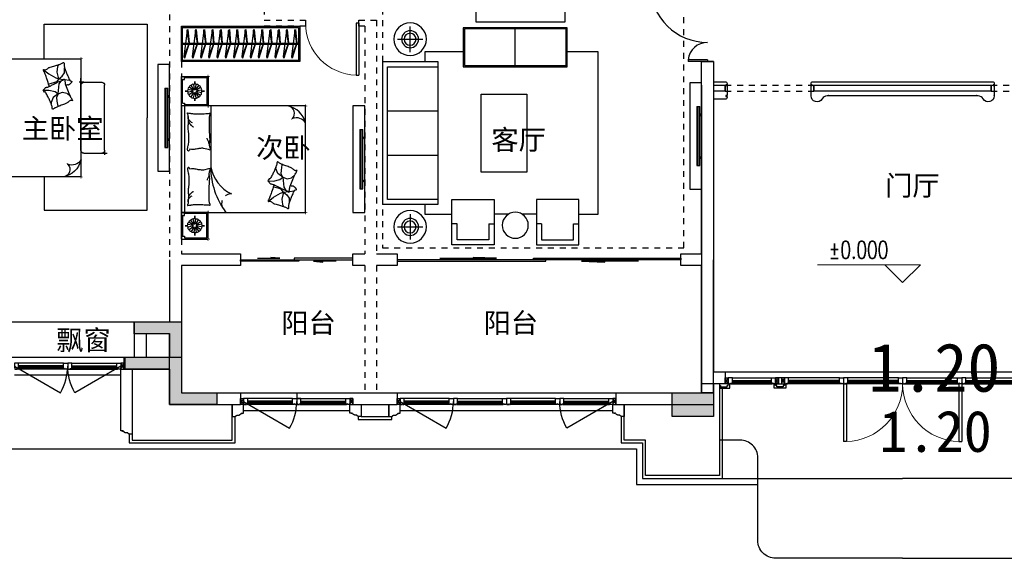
# Model space of a CAD drawing. Header units: millimetres. Extents: x 296296 to 297283, y 219875 to 220035.
# Tile 199 of 256: x 297094 to 297111, y 220002 to 220011. Entities that reach past the tile are written whole.
import ezdxf

# ---------------------------------------------------------------- set-up
doc = ezdxf.new("R2010")
doc.units = ezdxf.units.MM
for name, pattern in [('185洋房-中间套-1F南入（报建版）-旧规$0$DASH', [0.35, 0.25, -0.1]), ('185洋房-中间套-1F南入（报建版）-旧规$0$洋房户型$0$_DASH', [0.6, 0.4, -0.2]), ('185洋房-中间套-1F南入（报建版）-旧规$0$洋房户型$0$CONTINOUS', [0]), ('185洋房-中间套-1F南入（报建版）-旧规$0$洋房户型$0$XU-140-SF-N1$0$DASH', [0.35, 0.25, -0.1]), ('CONTINOUS', [0]), ('DASH', [0.35, 0.25, -0.1]), ('洋房核心筒（1F南入）$0$洋房核心筒（1F南入）$0$DASH', [0.35, 0.25, -0.1])]:
    doc.linetypes.add(name, pattern=pattern)
doc.layers.add('$面积结果', color=7, linetype='Continuous')
doc.layers.add('面积线', color=6, linetype='Continuous')
for name, color, linetype, lineweight in [('A-注-房间名称.....ANNO-ROOM', 251, 'Continuous', 0), ('A-注-标高.........ANNO-HIGH', 251, 'Continuous', 0), ('面校面积', 1, 'CONTINOUS', 0)]:
    doc.layers.add(name, color=color, linetype=linetype, lineweight=lineweight)
doc.styles.add('_TCH_DIM', font='SIMPLEX', dxfattribs={"bigfont": 'GBCBIG'})
doc.styles.add('dw', font='simhei.ttf')
doc.styles.get("Standard").update_dxf_attribs({"font": 'arial.ttf'})

# ---------------------------------------------------------------- blocks, each defined once
blk = doc.blocks.new('*U952')
at = {"color": 253}
for points in [[(7870, 815), (7870, 900), (7800, 900), (7800, 820), (7805, 820), (7805, 800), (7840, 800), (7840, 810), (7850, 810), (7850, 800), (7860, 800)], [(8730, 815), (8730, 900), (8800, 900), (8800, 820), (8795, 820), (8795, 800), (8760, 800), (8760, 810), (8750, 810), (8750, 800), (8740, 800)]]:
    blk.add_lwpolyline(points, close=True, dxfattribs=at)
for points in [[(7870, 900), (8730, 900)], [(7870, 855), (8730, 855)], [(7870, 845), (8730, 845)], [(7870, 835), (8730, 835)], [(7860, 800), (8740, 800)], [(7870, 815), (8730, 815)]]:
    blk.add_lwpolyline(points, dxfattribs=at)
blk = doc.blocks.new('洋房核心筒（1F南入）$0$seyesryhertyheryetrye')
at = {"color": 253}
blk.add_lwpolyline([(22073, 23950), (22023, 23950), (22023, 23850), (22073, 23850)], close=True, dxfattribs=at)
for points in [[(22023, 23850), (22073, 23950)], [(22023, 23950), (22073, 23850)]]:
    blk.add_lwpolyline(points, dxfattribs=at)
blk = doc.blocks.new('*U953')
at = {"color": 253}
for points in [[(8070, 815), (8070, 900), (8000, 900), (8000, 820), (8005, 820), (8005, 800), (8040, 800), (8040, 810), (8050, 810), (8050, 800), (8060, 800)], [(8730, 815), (8730, 900), (8800, 900), (8800, 820), (8795, 820), (8795, 800), (8760, 800), (8760, 810), (8750, 810), (8750, 800), (8740, 800)]]:
    blk.add_lwpolyline(points, close=True, dxfattribs=at)
for points in [[(8070, 900), (8730, 900)], [(8070, 855), (8730, 855)], [(8070, 845), (8730, 845)], [(8070, 835), (8730, 835)], [(8060, 800), (8740, 800)], [(8070, 815), (8730, 815)]]:
    blk.add_lwpolyline(points, dxfattribs=at)
blk = doc.blocks.new('洋房核心筒（1F南入）$0$$DorLib2D$00000002')
at = {"color": 253}
for p, q in [((-0.5, 0), (-0.5, 0.4875)), ((-0.475, 0.4875), (-0.5, 0.4875)), ((-0.475, 0), (-0.475, 0.4875)), ((0.475, 0), (0.475, 0.4875)), ((0.475, 0.4875), (0.5, 0.4875)), ((0.5, 0), (0.5, 0.4875)), ((-0.5, 0), (-0.475, 0)), ((0.5, 0), (0.475, 0))]:
    blk.add_line(p, q, dxfattribs=at)
at = {"color": 253, "lineweight": 13}
for centre, start, end in [((-0.4875, 0), 0, 88.53072), ((0.4875, 0), 91.46928, 180)]:
    blk.add_arc(centre, 0.4875, start, end, dxfattribs=at)
blk = doc.blocks.new('洋房核心筒（1F南入）')
at = {"color": 253, "linetype": 'DASH'}
for p, q in [((19300, 5700), (19500, 5700)), ((14600, 5200), (14600, 5300)), ((17600, 5300), (17600, 5200)), ((19100, 5200), (19100, 5300))]:
    blk.add_line(p, q, dxfattribs=at)
at = {"color": 253}
for p, q in [((19500, 5700), (19300, 5700)), ((19300, 5700), (19300, 5300)), ((19500, 5300), (19500, 5700)), ((17600, 5300), (14600, 5300)), ((14600, 5300), (14600, 5200)), ((14600, 5200), (17600, 5200)), ((17600, 5200), (17600, 5300)), ((19300, 5300), (19100, 5300)), ((19100, 5300), (19100, 5200)), ((19100, 5200), (19300, 5200)), ((19300, 5200), (19300, 450)), ((19500, 5300), (19500, 250)), ((19100, 450), (19300, 450)), ((19100, 450), (19100, 250)), ((19100, 250), (19500, 250))]:
    blk.add_line(p, q, dxfattribs=at)
at = {"color": 253, "linetype": '洋房核心筒（1F南入）$0$洋房核心筒（1F南入）$0$DASH'}
for p, q in [((14600, 5300, 800), (13100, 5300, 800)), ((14600, 5200, 800), (13100, 5200, 800)), ((19100, 5300, 800), (17600, 5300, 800)), ((19100, 5200, 800), (17600, 5200, 800))]:
    blk.add_line(p, q, dxfattribs=at)
at = {"color": 253}
for points in [[(17620, 5360), (14580, 5360, 0.414214), (14550, 5330), (14550, 5310), (14570, 5310), (14570, 5298), (14550, 5298), (14550, 5125), (14555, 5125), (14555, 5120), (14550, 5120), (14550, 5120), (14550, 5120, 0.767331), (14737, 5070, -0.267993), (14823, 5120), (14845, 5120), (14845, 5130), (14850, 5130), (14850, 5120), (17350, 5120), (17350, 5130), (17355, 5130), (17355, 5120), (17377, 5120, -0.267993), (17463, 5070, 0.767331), (17650, 5120), (17650, 5120), (17650, 5120), (17645, 5120), (17645, 5125), (17650, 5125), (17650, 5298), (17630, 5298), (17630, 5310), (17650, 5310), (17650, 5330, 0.414214), (17620, 5360)], [(19300, 5360), (19100, 5360, 0.414214), (19070, 5330), (19070, 5310), (19090, 5310), (19090, 5298), (19070, 5298), (19070, 5125), (19090, 5125), (19090, 5113), (19070, 5113), (19070, 5093, 0.414214), (19100, 5063), (19300, 5063)]]:
    blk.add_lwpolyline(points, format="xyb", dxfattribs=at)
for points in [[(13100, 450), (19100, 450)], [(18075, 250), (18075, 175), (18275, 175), (18275, 250)], [(19200, 250), (19200, 175), (19025, 175), (19025, 250)]]:
    blk.add_lwpolyline(points, dxfattribs=at)
for points in [[(18250, 250), (18100, 250), (18100, 350), (18250, 350)], [(18250, 220), (18250, 250), (18100, 250), (18100, 220), (18120, 220), (18120, 200), (18230, 200), (18230, 220)], [(19050, 220), (19050, 250), (19200, 250), (19200, 220), (19180, 220), (19180, 200), (19070, 200), (19070, 220)]]:
    blk.add_lwpolyline(points, close=True, dxfattribs=at)
at = {"color": 253, "xscale": -1}
for name, p in [('*U952', (22900, -550)), ('*U952', (23900, -550)), ('洋房核心筒（1F南入）$0$seyesryhertyheryetrye', (40173, -23600)), ('*U953', (27050, -550))]:
    blk.add_blockref(name, p, dxfattribs=at)
at = {"color": 253}
for name, p in [('*U952', (8300, -550)), ('*U952', (9300, -550)), ('洋房核心筒（1F南入）$0$seyesryhertyheryetrye', (-3823, -23600)), ('洋房核心筒（1F南入）$0$seyesryhertyheryetrye', (-2973, -23600))]:
    blk.add_blockref(name, p, dxfattribs=at)
at = {"color": 253, "xscale": -2000, "yscale": -2000, "zscale": 100}
blk.add_blockref('洋房核心筒（1F南入）$0$$DorLib2D$00000002', (16100, 250), dxfattribs=at)
blk = doc.blocks.new('qAEWTW4ygrewyhreyteutu')
blk.add_hatch(color=253).paths.add_polyline_path([(986675, 179658), (986675, 179458), (985875, 179458), (985875, 180658), (985275, 180658), (985275, 180858), (986075, 180858), (986075, 179658)])
blk.add_hatch(color=253).paths.add_polyline_path([(995075, 179658), (995075, 179258), (994375, 179258), (994375, 179658)], flags=0)
at = {"color": 253}
for points in [[(986675, 179658), (986675, 179458), (985875, 179458), (985875, 180658), (985275, 180658), (985275, 180858), (986075, 180858), (986075, 179658), (986675, 179658)], [(995075, 179658), (995075, 179258), (994375, 179258), (994375, 179658), (995075, 179658)]]:
    blk.add_lwpolyline(points, close=True, dxfattribs=at)
blk = doc.blocks.new('dzuerujfysiktuykluyikyuj')
h = blk.add_hatch()
h.set_pattern_fill('钢筋混凝土', color=253, scale=100)
h.set_pattern_definition([(45, (0, 0), (-176.776695, 176.776695), []), (50, (0, 0), (717.26018, -62.75213), [75, -825]), (355, (0, 0), (-138.75133, 752.19213), [60, -660]), (100.4514, (59.8, -5.2), (578.5094, 689.43954), [63.7402, -701.1421]), (46.1842, (0, 200), (1067.24105, -165.519), [112.5, -1237.5]), (96.6356, (88.9, 186.2), (934.6627, 974.1179), [95.6103, -1051.713]), (351.1842, (0, 200), (934.6619, 974.1186), [90, -990]), (21, (100, 150), (596.90705, -402.6189), [75, -825]), (326, (100, 150), (243.31533, 725.15005), [60, -660]), (71.4514, (149.74, 116.45), (840.22263, 322.5305), [63.7402, -701.1421]), (37.5, (0, 0), (12.159855, 332.893854), [0, -652, 0, -670, 0, -662.5]), (7.5, (0, 0), (263.06954, 394.41171), [0, -382, 0, -637, 0, -252.5]), (327.5, (-223, 0), (533.822436, -22.55487), [0, -250, 0, -780, 0, -1035]), (317.5, (-323, 0), (583.18617, 100.10498), [0, -325, 0, -518, 0, -735])])
h.paths.add_polyline_path([(1106525, 389058), (1106525, 387258), (1106275, 387258), (1106275, 389058)])
h.paths.add_polyline_path([(1120675, 389058), (1120675, 387258), (1120425, 387258), (1120425, 389058)])
h.paths.add_polyline_path([(1088475, 389058), (1088475, 387258), (1088225, 387258), (1088225, 389058)])
h.paths.add_polyline_path([(1138725, 389058), (1138725, 387258), (1138475, 387258), (1138475, 389058)])
h.paths.add_polyline_path([(1113575, 387858), (1113575, 384858), (1113375, 384858), (1113375, 387858)])
h.paths.add_polyline_path([(1143675, 392958), (1143675, 391158), (1143475, 391158), (1143475, 392758), (1143175, 392758), (1143175, 392958)])
h.paths.add_polyline_path([(1083475, 392758), (1083475, 391158), (1083275, 391158), (1083275, 392958), (1083775, 392958), (1083775, 392758)])
h.paths.add_polyline_path([(1127075, 392758), (1127075, 391258), (1126875, 391258), (1126875, 392958), (1127425, 392958), (1127425, 392758)])
h.paths.add_polyline_path([(1100075, 392958), (1100075, 391258), (1099875, 391258), (1099875, 392758), (1099525, 392758), (1099525, 392958)])
h.paths.add_polyline_path([(1132275, 392958), (1132275, 391258), (1132075, 391258), (1132075, 392758), (1131725, 392758), (1131725, 392958)])
h.paths.add_polyline_path([(1094875, 392758), (1094875, 391258), (1094675, 391258), (1094675, 392958), (1095225, 392958), (1095225, 392758)])
h.paths.add_polyline_path([(1113975, 380258), (1113975, 380058), (1113375, 380058), (1113375, 381858), (1113575, 381858), (1113575, 380258)])
h.paths.add_polyline_path([(1145775, 392358), (1145775, 390658), (1145575, 390658), (1145575, 392158), (1145125, 392158), (1145125, 392358)])
h.paths.add_polyline_path([(1081375, 392158), (1081375, 390658), (1081175, 390658), (1081175, 392358), (1081825, 392358), (1081825, 392158)])
h.paths.add_polyline_path([(1141975, 380058), (1141975, 379458), (1141175, 379458), (1141175, 379658), (1141775, 379658), (1141775, 380258), (1142725, 380258), (1142725, 380058)])
h.paths.add_polyline_path([(1109775, 380058), (1109775, 379458), (1108975, 379458), (1108975, 379658), (1109575, 379658), (1109575, 380258), (1110525, 380258), (1110525, 380058)])
h.paths.add_polyline_path([(1117975, 379658), (1117975, 379458), (1117175, 379458), (1117175, 380058), (1116425, 380058), (1116425, 380258), (1117375, 380258), (1117375, 379658)])
h.paths.add_polyline_path([(1085775, 379658), (1085775, 379458), (1084975, 379458), (1084975, 380058), (1084225, 380058), (1084225, 380258), (1085175, 380258), (1085175, 379658)])
h.paths.add_polyline_path([(1115675, 392758), (1115675, 391158), (1115475, 391158), (1115475, 392158), (1115175, 392158), (1115175, 392358), (1115475, 392358), (1115475, 392958), (1115975, 392958), (1115975, 392758)])
h.paths.add_polyline_path([(1111475, 392158), (1111475, 391158), (1111275, 391158), (1111275, 392758), (1110975, 392758), (1110975, 392958), (1111475, 392958), (1111475, 392358), (1111775, 392358), (1111775, 392158)])
h.paths.add_polyline_path([(1130800, 387258), (1130800, 386658), (1128350, 386658), (1128350, 387258), (1128550, 387258), (1128550, 386858), (1130600, 386858), (1130600, 387258)])
h.paths.add_polyline_path([(1098600, 387258), (1098600, 386658), (1096150, 386658), (1096150, 387258), (1096350, 387258), (1096350, 386858), (1098400, 386858), (1098400, 387258)])
h.paths.add_polyline_path([(1128550, 389158), (1128550, 388743), (1128350, 388743), (1128350, 389358), (1130800, 389358), (1130800, 388743), (1130600, 388743), (1130600, 389158)])
h.paths.add_polyline_path([(1098600, 389358), (1098600, 388743), (1098400, 388743), (1098400, 389158), (1096350, 389158), (1096350, 388743), (1096150, 388743), (1096150, 389358)])
h.paths.add_polyline_path([(1125275, 392958), (1125275, 390058), (1125075, 390058), (1125075, 392758), (1124675, 392758), (1124675, 392958)])
h.paths.add_polyline_path([(1101875, 392758), (1101875, 390058), (1101675, 390058), (1101675, 392958), (1102275, 392958), (1102275, 392758)])
h.paths.add_polyline_path([(1093075, 392958), (1093075, 390058), (1092875, 390058), (1092875, 392758), (1092475, 392758), (1092475, 392958)])
h.paths.add_polyline_path([(1134075, 392758), (1134075, 390058), (1133875, 390058), (1133875, 392958), (1134475, 392958), (1134475, 392758)])
h.paths.add_polyline_path([(1145775, 383408), (1145775, 380058), (1145175, 380058), (1145175, 380258), (1145575, 380258), (1145575, 383408)])
h.paths.add_polyline_path([(1081775, 380258), (1081775, 380058), (1081175, 380058), (1081175, 383408), (1081375, 383408), (1081375, 380258)])
h.paths.add_polyline_path([(1100775, 386658), (1100775, 388108), (1100575, 388108), (1100575, 386658)])
h.paths.add_polyline_path([(1100775, 388708), (1100775, 389358), (1099875, 389358), (1099875, 389158), (1100575, 389158), (1100575, 388708)])
h.paths.add_polyline_path([(1126375, 386658), (1126375, 388108), (1126175, 388108), (1126175, 386658)])
h.paths.add_polyline_path([(1126375, 388708), (1126375, 389158), (1127075, 389158), (1127075, 389358), (1126175, 389358), (1126175, 388708)])
h.paths.add_polyline_path([(1094175, 389158), (1094175, 386658), (1093975, 386658), (1093975, 389358), (1094875, 389358), (1094875, 389158)])
h.paths.add_polyline_path([(1132975, 389358), (1132975, 386658), (1132775, 386658), (1132775, 389158), (1132075, 389158), (1132075, 389358)])
h.paths.add_polyline_path([(1088475, 392958), (1088475, 392158), (1088075, 392158), (1088075, 392958)])
h.paths.add_polyline_path([(1106675, 392958), (1106675, 392158), (1106275, 392158), (1106275, 392958)])
h.paths.add_polyline_path([(1094175, 379658), (1094175, 379258), (1093475, 379258), (1093475, 379658)])
h.paths.add_polyline_path([(1101275, 379658), (1101275, 379258), (1100575, 379258), (1100575, 379658)])
h.paths.add_polyline_path([(1126375, 379658), (1126375, 379258), (1125675, 379258), (1125675, 379658)])
h.paths.add_polyline_path([(1133475, 379658), (1133475, 379258), (1132775, 379258), (1132775, 379658)])
h.paths.add_polyline_path([(1138875, 392958), (1138875, 392158), (1138475, 392158), (1138475, 392958)])
h.paths.add_polyline_path([(1120675, 392958), (1120675, 392158), (1120275, 392158), (1120275, 392958)])
at = {"color": 253}
for points in [[(1117975, 379658), (1117975, 379458), (1117175, 379458), (1117175, 380058), (1116425, 380058), (1116425, 380258), (1117375, 380258), (1117375, 379658), (1117975, 379658)], [(1126375, 379658), (1126375, 379258), (1125675, 379258), (1125675, 379658), (1126375, 379658)]]:
    blk.add_lwpolyline(points, close=True, dxfattribs=at)
blk = doc.blocks.new('eqrujhe5tjyrk6ryakyrkjyrautu')
at = {"color": 253}
blk.add_lwpolyline([(848259, 428424), (849759, 428424), (849759, 427924), (848259, 427924)], close=True, dxfattribs=at)
for s, p in [('主卧室', (840574, 425958)), ('客厅', (848518, 425769)), ('次卧', (844539, 425634)), ('门厅', (855178, 424994)), ('阳台', (844965, 422670)), ('阳台', (848387, 422670)), ('飘窗', (841157, 422381))]:
    blk.add_text(s, height=337.6, dxfattribs=at).set_placement(p)
blk = doc.blocks.new('*U1000')
at = {"color": 253}
blk.add_lwpolyline([(0, 1060), (0, -40), (50, -40), (50, -37), (57, -37), (57, -34), (60, -34, 0.414214), (67, -27), (67, -24), (74, -24), (74, -21), (115, -21), (115, -16), (125, -16), (125, -6), (130, -6, 0.403991), (150, 15), (160, 15), (160, 12, 1), (170, 12), (170, 15), (190, 15), (190, 1060)], format="xyb", dxfattribs=at)
blk = doc.blocks.new('*U1003')
at = {"color": 253}
blk.add_lwpolyline([(0, 160), (0, -40), (50, -40), (50, -37), (57, -37), (57, -34), (60, -34, 0.414214), (67, -27), (67, -24), (74, -24), (74, -21), (115, -21), (115, -16), (125, -16), (125, -6), (130, -6, 0.403991), (150, 15), (160, 15), (160, 12, 1), (170, 12), (170, 15), (190, 15), (190, 160)], format="xyb", dxfattribs=at)
blk = doc.blocks.new('*U1004')
at = {"color": 253}
blk.add_lwpolyline([(0, 160), (0, -40), (50, -40), (50, -37), (57, -37), (57, -34), (60, -34, 0.414214), (67, -27), (67, -24), (74, -24), (74, -21), (115, -21), (115, -16), (125, -16), (125, -6), (130, -6, 0.403991), (150, 15), (160, 15), (160, 12, 1), (170, 12), (170, 15), (190, 15), (190, 160)], format="xyb", dxfattribs=at)
blk = doc.blocks.new('*U1005')
at = {"color": 253}
blk.add_lwpolyline([(0, 160), (0, -40), (50, -40), (50, -37), (57, -37), (57, -34), (60, -34, 0.414214), (67, -27), (67, -24), (74, -24), (74, -21), (115, -21), (115, -16), (125, -16), (125, -6), (130, -6, 0.403991), (150, 15), (160, 15), (160, 12, 1), (170, 12), (170, 15), (190, 15), (190, 160)], format="xyb", dxfattribs=at)
blk = doc.blocks.new('*U1006')
at = {"color": 253}
blk.add_lwpolyline([(0, 160), (0, -40), (50, -40), (50, -37), (57, -37), (57, -34), (60, -34, 0.414214), (67, -27), (67, -24), (74, -24), (74, -21), (115, -21), (115, -16), (125, -16), (125, -6), (130, -6, 0.403991), (150, 15), (160, 15), (160, 12, 1), (170, 12), (170, 15), (190, 15), (190, 160)], format="xyb", dxfattribs=at)
blk = doc.blocks.new('*U1008')
at = {"color": 253}
for points in [[(7970, 815), (7970, 900), (7900, 900), (7900, 820), (7905, 820), (7905, 800), (7940, 800), (7940, 810), (7950, 810), (7950, 800), (7960, 800)], [(8730, 815), (8730, 900), (8800, 900), (8800, 820), (8795, 820), (8795, 800), (8760, 800), (8760, 810), (8750, 810), (8750, 800), (8740, 800)]]:
    blk.add_lwpolyline(points, close=True, dxfattribs=at)
for points in [[(7970, 900), (8730, 900)], [(7970, 855), (8730, 855)], [(7970, 845), (8730, 845)], [(7970, 835), (8730, 835)], [(7960, 800), (8740, 800)], [(7970, 815), (8730, 815)]]:
    blk.add_lwpolyline(points, dxfattribs=at)
blk = doc.blocks.new('185洋房外包（1F南入）-中间(东）-（报建版）$0$seyesryhertyheryetrye')
at = {"color": 253}
blk.add_lwpolyline([(22073, 23950), (22023, 23950), (22023, 23850), (22073, 23850)], close=True, dxfattribs=at)
for points in [[(22023, 23850), (22073, 23950)], [(22023, 23950), (22073, 23850)]]:
    blk.add_lwpolyline(points, dxfattribs=at)
blk = doc.blocks.new('185洋房外包（1F南入）-中间(东）-（报建版）')
at = {"color": 253, "linetype": 'Continuous'}
for p, q in [((2925, 700), (3900, 700)), ((2925, 700), (2925, 500)), ((3900, 700), (3900, 100)), ((2925, 500), (3700, 500)), ((3700, 500), (3700, -100)), ((12700, 250), (12700, 100)), ((12900, 250), (12700, 250)), ((12900, 250), (12900, -100)), ((3900, 100), (4900, 100)), ((4900, 100), (4900, -100)), ((5850, 100), (6800, 100)), ((5850, 100), (5850, 0)), ((5850, 0), (6800, 0)), ((6800, 100), (7550, 100)), ((6800, 0), (6800, -100)), ((7550, 100), (7550, -100)), ((11250, 100), (12700, 100)), ((11250, 100), (11250, -100)), ((3700, -100), (4900, -100)), ((6800, -100), (7550, -100)), ((11250, -100), (12900, -100))]:
    blk.add_line(p, q, dxfattribs=at)
at = {"color": 253}
for points in [[(1025, 700), (2925, 700)], [(3065, 500), (3065, -700), (4760, -700), (4760, -100)], [(1075, 400), (2875, 400)], [(11340, -300), (11340, -750), (11700, -750), (11700, -1350), (13050, -1350), (13050, 175)], [(13000, 250), (13000, -1300), (11750, -1300), (11750, -700), (11390, -700), (11390, -100)], [(4900, 100), (6800, 100)], [(7550, 100), (11250, 100)], [(6940, -100), (6940, -300), (7410, -300), (7410, -100)], [(3015, -600), (3015, -750), (3350, -750), (3350, -750), (4810, -750), (4810, -300)], [(4950, -200), (6750, -200)], [(6890, -300), (6890, -350), (7460, -350), (7460, -300)], [(7600, -200), (11200, -200)], [(0, -850), (11600, -850), (11600, -1450), (13650, -1450)], [(13050, -1350), (16100, -1350)]]:
    blk.add_lwpolyline(points, dxfattribs=at)
for points in [[(1075, 550), (1854, 100, 0.131652), (1975, 550)], [(2875, 550), (2096, 100, -0.131652), (1975, 550)], [(4950, -50), (5729, -500, 0.131652), (5850, -50)], [(7600, -50), (8379, -500, 0.131652), (8500, -50)], [(11200, -50), (10421, -500, -0.131652), (10300, -50)], [(16100, -2700), (13950, -2700, -0.414214), (13650, -2400), (13650, -1000, 0.414214), (13350, -700), (13000, -700)]]:
    blk.add_lwpolyline(points, format="xyb", dxfattribs=at)
at = {"color": 253, "xscale": -1}
for name, p in [('*U1008', (9875, -300)), ('*U1000', (3065, -560)), ('185洋房外包（1F南入）-中间(东）-（报建版）$0$seyesryhertyheryetrye', (26973, -23950)), ('*U1008', (13750, -900)), ('185洋房外包（1F南入）-中间(东）-（报建版）$0$seyesryhertyheryetrye', (29623, -23950)), ('*U1008', (16400, -900)), ('*U1008', (18200, -900))]:
    blk.add_blockref(name, p, dxfattribs=at)
at = {"color": 253}
for name, p in [('*U1008', (-5925, -300)), ('185洋房外包（1F南入）-中间(东）-（报建版）$0$seyesryhertyheryetrye', (-19148, -23350)), ('*U1008', (-2050, -900)), ('185洋房外包（1F南入）-中间(东）-（报建版）$0$seyesryhertyheryetrye', (-15273, -23950)), ('*U1008', (600, -900)), ('*U1008', (2400, -900)), ('185洋房外包（1F南入）-中间(东）-（报建版）$0$seyesryhertyheryetrye', (-10823, -23950)), ('*U1003', (4760, -260)), ('*U1005', (7410, -260))]:
    blk.add_blockref(name, p, dxfattribs=at)
at = {"color": 253, "extrusion": (0, 0, -1), "zscale": -1}
for name, p in [('*U1004', (-6940, -260)), ('*U1006', (-11390, -260))]:
    blk.add_blockref(name, p, dxfattribs=at)
blk = doc.blocks.new('185洋房外包（1F南入）-东(报建版）')
at = {"color": 253}
blk.add_lwpolyline([(16100, -2700), (18250, -2700, 0.414214), (18550, -2400), (18550, -1000, -0.414214), (18850, -700), (19200, -700)], format="xyb", dxfattribs=at)
blk.add_lwpolyline([(19150, -1350), (16100, -1350)], dxfattribs=at)
blk = doc.blocks.new('185洋房-中间套-1F南入（报建版）-旧规$0$洋房户型$0$11A$C643C1FD2')
at = {"color": 253}
for points in [[(28, 343, -0.263368), (0, 361, -0.494818), (9, 380, -0.049225), (27, 382, -0.036831), (51, 380, -0.031893), (89, 372, 0.035782), (122, 365, 0.032941), (212, 359, 0.026564), (323, 365, 0.017905), (361, 370, -0.033397), (381, 373, -0.03204), (418, 372, 0.018442), (482, 369, 0.010837), (547, 370, 0.014624), (595, 373, 0.111249), (618, 380, -0.153708), (635, 384, -0.076444), (642, 382, -0.215512), (644, 380, -0.585858), (641, 377, 0.363489), (636, 375, 0.191716), (636, 363, -0.129675), (638, 346, -0.01735), (635, 330, 0.019326), (633, 315, 0.018818), (626, 246, 0.021828), (625, 187, 0.006204), (627, 153, 0.001963), (633, 46, 0.028341), (637, 10, -0.117014), (636, 1, -0.36606), (635, 0, -0.03973), (621, 3, -0.048309), (608, 8, 0.062981), (597, 12, 0.04058), (574, 16, 0.014345), (507, 18, 0.005484), (381, 17, 0.007153), (285, 14, 0.008762), (243, 12, -0.008153), (197, 9, -0.06251), (140, 13, 0.078669), (94, 15, 0.047825), (72, 10, -0.034494), (41, 3, -0.023571), (16, 0, -0.510228), (15, 1), (22, 31), (43, 114, 0.073041), (45, 133, 0.023305), (39, 194, 0.018299), (35, 217, -0.01097), (28, 255, -0.042281), (25, 290, -0.027201), (28, 343)], [(502, 369, 0.027842), (478, 358, 0.048685), (466, 350, 0.023666), (438, 326, 0.031223), (419, 305, 0.046801), (413, 297, 0.023191), (405, 281)], [(584, 375, 0.088153), (549, 371, 0.088153), (518, 356, 0.077547), (496, 334, 0.077547), (482, 307)], [(118, 16, 0.009729), (146, 25, 0.009729), (173, 35, 0.007971), (194, 44, 0.007971), (216, 54)]]:
    blk.add_lwpolyline(points, format="xyb", dxfattribs=at)
blk = doc.blocks.new('185洋房-中间套-1F南入（报建版）-旧规$0$洋房户型$0$11A$C5A527934')
at = {"color": 253}
for p, q in [((123, 492), (194, 399)), ((194, 399), (262, 281)), ((347, 321), (365, 401)), ((469, 493), (467, 400)), ((467, 400), (491, 290)), ((593, 327), (678, 361)), ((678, 361), (700, 358)), ((70, 248), (37, 230)), ((162, 260), (70, 248)), ((278, 232), (162, 260)), ((233, 175), (174, 132)), ((278, 232), (233, 175)), ((262, 281), (278, 232)), ((278, 232), (329, 269)), ((278, 232), (288, 147)), ((319, 194), (308, 186)), ((364, 226), (319, 194)), ((329, 269), (347, 321)), ((531, 243), (364, 226)), ((491, 290), (531, 243)), ((531, 243), (503, 169)), ((503, 169), (521, 95)), ((531, 243), (593, 327)), ((531, 243), (591, 268)), ((591, 268), (653, 265)), ((653, 265), (741, 250)), ((741, 250), (744, 244)), ((174, 132), (91, 132)), ((290, 134), (301, 49)), ((521, 95), (570, 39))]:
    blk.add_line(p, q, dxfattribs=at)
blk.add_lwpolyline([(405, 392, -0.025626), (395, 394, -0.0108), (278, 432, -0.00456), (199, 460, -0.01125), (168, 472, -0.069394), (151, 482, 0.079756), (136, 490, 0.106399), (123, 492, 0.328642), (119, 489, 0.299547), (121, 483, -0.189917), (126, 475, -0.033518), (127, 466, -0.075627), (127, 462, -0.053489), (124, 455, -0.017838), (113, 435, -0.038394), (98, 413, 0.059529), (88, 399, 0.035943), (79, 375, 0.011245), (56, 298, 0.006203), (47, 262, -0.010783), (41, 242, -0.019485), (37, 230, -0.005062), (19, 184, -0.101392), (4, 162, 0.223768), (0, 150, 0.25558), (3, 145, 0.081563), (17, 141, 0.071805), (32, 141, -0.069985), (48, 141, -0.03546), (102, 129, -0.029432), (164, 107, -0.001554), (194, 94, 0.00152), (224, 81, 0.004735), (256, 67, -0.00382), (296, 51, -0.296001), (315, 22, 0.649774), (335, 14, 0.02319), (339, 18, -0.0288), (342, 21, -0.005727), (348, 27, 0.004358), (356, 33, 0.027528), (371, 49, 0.046214), (379, 59, 0.194121), (381, 74, -0.133719), (382, 96, -0.005779), (389, 115, -0.008882)], format="xyb", dxfattribs=at)
blk.add_lwpolyline([(770, 299, 0.101392), (787, 321, -0.223768), (792, 332, -0.25558), (790, 337, -0.081563), (776, 342, -0.071805), (761, 344, 0.069985), (745, 345, 0.03546), (693, 361, 0.029432), (632, 388, 0.001554), (603, 403, -0.00152), (574, 418, -0.004735), (543, 434, 0.00382), (505, 453, 0.296001), (488, 484, 0.265444), (469, 493, -0.02319), (465, 489, 0.0288), (461, 486, 0.005727), (455, 482, -0.004358), (447, 475, -0.027528), (430, 461, -0.046214), (422, 452, -0.194121), (418, 437, 0.133719), (415, 415, 0.011505), (399, 377, 0.008882), (375, 329, 0.012426), (341, 267, -0.033612), (330, 244), (309, 193), (293, 154, 0.224341), (280, 142, -0.722772), (280, 134, -0.103513), (283, 134, 0.053465), (290, 134, 0.030109), (311, 130, -0.031436), (331, 126, -0.05324), (344, 125, 0.05518), (357, 125, 0.056271), (380, 119, 0.0108), (493, 73, 0.00456), (570, 39, 0.01125), (600, 24, 0.069394), (616, 12, -0.079756), (631, 3, -0.106399), (644, 0, -0.328642), (647, 3, -0.299547), (646, 9, 0.189917), (641, 17, 0.033518), (641, 26, 0.075627), (642, 30, 0.053489), (645, 37, 0.017838), (657, 56, 0.038394), (675, 77, -0.059529), (685, 91, -0.035943), (696, 113, -0.011245), (725, 189, -0.006203), (737, 224, 0.010783), (744, 244, 0.019485), (749, 255, 0.005062)], format="xyb", close=True, dxfattribs=at)
blk = doc.blocks.new('185洋房-中间套-1F南入（报建版）-旧规$0$洋房户型$0$11cdx床头灯2.0')
at = {"color": 253}
for p, q in [((-122, 0), (-165, 0)), ((-42, 10), (-114, 27)), ((-35, 25), (-95, 69)), ((-22, 37), (-61, 100)), ((-19, 0), (-38, 0)), ((-7, 42), (-18, 116)), ((0, 122), (0, 165)), ((0, 19), (0, 38)), ((10, 42), (27, 114)), ((19, 0), (38, 0)), ((25, 35), (69, 95)), ((37, 22), (100, 61)), ((42, 7), (116, 18)), ((122, 0), (165, 0)), ((-42, -7), (-116, -18)), ((-37, -22), (-100, -61)), ((-25, -35), (-69, -95)), ((-27, -114), (-10, -42)), ((0, -19), (0, -38)), ((0, -122), (0, -165)), ((19, -114), (7, -42)), ((63, -99), (23, -36)), ((35, -25), (96, -67)), ((42, -10), (114, -26))]:
    blk.add_line(p, q, dxfattribs=at)
for points in [[(-165, 0), (-122, 0)], [(0, 165), (0, 122)], [(165, 0), (122, -2)], [(0, -165), (0, -122)]]:
    blk.add_lwpolyline(points, dxfattribs=at)
for radius in [42.9, 38.2]:
    blk.add_circle((0, 0), radius, dxfattribs=at)
for centre, start, end in [((-82, 3), 142.9809, 212.5445), ((-75, 34), 120.4809, 190.0445), ((-56, 60), 97.9809, 167.5445), ((-28, 77), 75.4809, 145.0445), ((3, 82), 52.9809, 122.5445), ((34, 75), 30.4809, 100.0445), ((60, 56), 7.9809, 77.5445), ((77, 28), 345.4809, 55.0445), ((82, -3), 322.9809, 32.5445), ((-77, -28), 165.4809, 235.0445), ((-60, -56), 187.9809, 257.5445), ((-34, -75), 210.4809, 280.0445), ((-3, -82), 232.9809, 302.5445), ((28, -77), 255.4809, 325.0445), ((56, -60), 277.9809, 347.5445), ((75, -34), 300.4809, 10.0445)]:
    blk.add_arc(centre, 40.1, start, end, dxfattribs=at)
blk = doc.blocks.new('185洋房-中间套-1F南入（报建版）-旧规$0$洋房户型$0$11cdx床尾凳')
at = {"color": 253}
for p, q in [((-550, 0), (-673, 0)), ((-600, -50), (-600, 28)), ((550, 0), (-550, 0)), ((-600, -50), (-600, -350)), ((600, -50), (600, -350)), ((550, -400), (-550, -400)), ((550, -400), (628, -400)), ((600, -350), (600, -443))]:
    blk.add_line(p, q, dxfattribs=at)
for centre, start, end in [((-550, -50), 90, 180), ((550, -50), 0, 90), ((-550, -350), 180, 270), ((550, -350), 270, 0)]:
    blk.add_arc(centre, 50, start, end, dxfattribs=at)
blk = doc.blocks.new('*U1284')
at = {"color": 253}
for p, q in [((-2058, 0), (-2608, 0)), ((-2608, 0), (-2608, -450)), ((-58, 0), (-2058, 0)), ((-2058, 0), (-2058, -2100)), ((-2058, -450), (-2058, 0)), ((-58, -2100), (-58, 0)), ((-58, -450), (-58, 0)), ((-58, 0), (492, 0)), ((492, 0), (492, -450)), ((-2588, -50), (-2588, -430)), ((-2078, -430), (-2078, -50)), ((-58, -52), (-2058, -52)), ((-38, -430), (-38, -50)), ((472, -50), (472, -430)), ((-2608, -450), (-2058, -450)), ((-2588, -430), (-2078, -430)), ((492, -450), (-58, -450)), ((472, -430), (-38, -430)), ((-2058, -2100), (-58, -2100))]:
    blk.add_line(p, q, dxfattribs=at)
at = {"color": 253, "linetype": '185洋房-中间套-1F南入（报建版）-旧规$0$洋房户型$0$CONTINOUS', "ltscale": 2.5}
blk.add_line((-58, -494), (-1288, -494), dxfattribs=at)
at = {"color": 253}
for points in [[(-2558, -20), (-2558, -50), (-2588, -50)], [(-2108, -20), (-2558, -20)], [(-2108, -20), (-2108, -50), (-2078, -50)], [(-8, -20), (-8, -50), (-38, -50)], [(-8, -20), (442, -20)], [(442, -20), (442, -50), (472, -50)], [(-2058, -1480), (-2641, -1480), (-2641, -3221), (-2641, -3221), (-1058, -3221)], [(-58, -1480), (505, -1480), (505, -3221), (505, -3221), (-1058, -3221)]]:
    blk.add_lwpolyline(points, dxfattribs=at)
for points in [[(-2608, -333, 0, 18, 0), (-2608, -479, 10, 10, 0)], [(492, -333, 0, 18, 0), (492, -479, 10, 10, 0)], [(-2639, -450, 10, 0, 0), (-2461, -450, 10, 10, 0)], [(-2031, -450, 18, 0, 0), (-2191, -450, 10, 10, 0)], [(-2058, -350, 0, 10, 0), (-2058, -478, 10, 10, 0)], [(-85, -450, 18, 0, 0), (74, -450, 10, 10, 0)], [(-58, -350, 0, 10, 0), (-58, -478, 10, 10, 0)], [(523, -450, 10, 0, 0), (345, -450, 10, 10, 0)], [(-290, -1859, 10, 0, 0.374242), (-124, -1895, 10, 10, -2.21586)], [(-272, -1864, 10, 0, -0.177019), (-265, -1996, 10, 10, 2.21586)], [(-58, -1959, 0, 10, 0), (-58, -2130, 10, 10, 0)], [(-1816, -2100, 0, 10, 0), (-2088, -2100, 10, 10, 0)], [(-2058, -2005, 0, 10, 0), (-2058, -2130, 10, 10, 0)], [(-183, -2100, 0, 10, 0), (-28, -2100, 10, 10, 0)]]:
    blk.add_lwpolyline(points, format="xyseb", dxfattribs=at)
at = {"color": 253, "linetype": '185洋房-中间套-1F南入（报建版）-旧规$0$洋房户型$0$CONTINOUS', "ltscale": 2.5}
for centre, radius, start, end in [((-1287, -1776), 1282, 90.0349, 126.977), ((-1169, -1125), 642, 100.6846, 154.0789), ((-442, -1721), 392, 284.3566, 348.6983), ((-184, -1782), 130, 228.545, 346.4387), ((-439, -1945), 181, 301.1833, 22.2062)]:
    blk.add_arc(centre, radius, start, end, dxfattribs=at)
at = {"color": 253, "linetype": '185洋房-中间套-1F南入（报建版）-旧规$0$洋房户型$0$XU-140-SF-N1$0$DASH', "ltscale": 2.5}
blk.add_arc((-1916, -855), 176, 5.1884, 143.8787, dxfattribs=at)
at = {"color": 253, "xscale": -1}
for name, p in [('185洋房-中间套-1F南入（报建版）-旧规$0$洋房户型$0$11cdx床头灯2.0', (-2333, -225)), ('185洋房-中间套-1F南入（报建版）-旧规$0$洋房户型$0$11A$C643C1FD2', (-1238, -486))]:
    blk.add_blockref(name, p, dxfattribs=at)
at = {"color": 253}
for name, p in [('185洋房-中间套-1F南入（报建版）-旧规$0$洋房户型$0$11A$C643C1FD2', (-878, -486)), ('185洋房-中间套-1F南入（报建版）-旧规$0$洋房户型$0$11cdx床头灯2.0', (217, -225)), ('185洋房-中间套-1F南入（报建版）-旧规$0$洋房户型$0$11A$C5A527934', (-1994, -1956)), ('185洋房-中间套-1F南入（报建版）-旧规$0$洋房户型$0$11cdx床尾凳', (-1058, -2100))]:
    blk.add_blockref(name, p, dxfattribs=at)
blk = doc.blocks.new('*U1290')
at = {"color": 253}
for p, q in [((-900, 0), (-1350, 0)), ((-1350, 0), (-1350, -450)), ((-1350, 0), (1400, 0)), ((900, 0), (-900, 0)), ((-900, 0), (-900, -2100)), ((-900, -450), (-900, 0)), ((900, -2100), (900, 0)), ((900, -450), (900, 0)), ((900, 0), (1400, 0)), ((1400, 0), (1400, -450)), ((-1330, -50), (-1330, -430)), ((-920, -430), (-920, -50)), ((900, -52), (-900, -52)), ((920, -430), (920, -50)), ((1380, -50), (1380, -430)), ((-1350, -450), (-900, -450)), ((-1330, -430), (-920, -430)), ((1400, -450), (900, -450)), ((1380, -430), (920, -430)), ((-900, -2100), (900, -2100))]:
    blk.add_line(p, q, dxfattribs=at)
at = {"color": 253, "linetype": '185洋房-中间套-1F南入（报建版）-旧规$0$洋房户型$0$CONTINOUS', "ltscale": 2.5}
blk.add_line((900, -494), (-130, -494), dxfattribs=at)
at = {"color": 253}
for points in [[(-1300, -20), (-1300, -50), (-1330, -50)], [(-950, -20), (-1300, -20)], [(-950, -20), (-950, -50), (-920, -50)], [(950, -20), (950, -50), (920, -50)], [(950, -20), (1350, -20)], [(1350, -20), (1350, -50), (1380, -50)]]:
    blk.add_lwpolyline(points, dxfattribs=at)
for points in [[(-1350, -333, 0, 18, 0), (-1350, -479, 10, 10, 0)], [(1400, -333, 0, 18, 0), (1400, -479, 10, 10, 0)], [(-1381, -450, 10, 0, 0), (-1203, -450, 10, 10, 0)], [(-873, -450, 18, 0, 0), (-1032, -450, 10, 10, 0)], [(-900, -350, 0, 10, 0), (-900, -478, 10, 10, 0)], [(873, -450, 18, 0, 0), (1032, -450, 10, 10, 0)], [(900, -350, 0, 10, 0), (900, -478, 10, 10, 0)], [(1431, -450, 10, 0, 0), (1253, -450, 10, 10, 0)], [(668, -1859, 10, 0, 0.374242), (834, -1895, 10, 10, -2.21586)], [(686, -1864, 10, 0, -0.177019), (693, -1996, 10, 10, 2.21586)], [(900, -1959, 0, 10, 0), (900, -2130, 10, 10, 0)], [(-658, -2100, 0, 10, 0), (-930, -2100, 10, 10, 0)], [(-900, -2005, 0, 10, 0), (-900, -2130, 10, 10, 0)], [(775, -2100, 0, 10, 0), (930, -2100, 10, 10, 0)]]:
    blk.add_lwpolyline(points, format="xyseb", dxfattribs=at)
at = {"color": 253, "linetype": '185洋房-中间套-1F南入（报建版）-旧规$0$洋房户型$0$CONTINOUS', "ltscale": 2.5}
for centre, radius, start, end in [((-129, -1776), 1282, 90.0349, 126.977), ((-11, -1125), 642, 100.6846, 154.0789), ((516, -1721), 392, 284.3566, 348.6983), ((774, -1782), 130, 228.545, 346.4387), ((519, -1945), 181, 301.1833, 22.2062)]:
    blk.add_arc(centre, radius, start, end, dxfattribs=at)
at = {"color": 253, "linetype": '185洋房-中间套-1F南入（报建版）-旧规$0$洋房户型$0$XU-140-SF-N1$0$DASH', "ltscale": 2.5}
blk.add_arc((-758, -855), 176, 5.1884, 143.8787, dxfattribs=at)
at = {"color": 253, "xscale": -1}
for name, p in [('185洋房-中间套-1F南入（报建版）-旧规$0$洋房户型$0$11cdx床头灯2.0', (-1125, -225)), ('185洋房-中间套-1F南入（报建版）-旧规$0$洋房户型$0$11A$C643C1FD2', (-140, -486))]:
    blk.add_blockref(name, p, dxfattribs=at)
at = {"color": 253}
for name, p in [('185洋房-中间套-1F南入（报建版）-旧规$0$洋房户型$0$11A$C643C1FD2', (140, -486)), ('185洋房-中间套-1F南入（报建版）-旧规$0$洋房户型$0$11cdx床头灯2.0', (1150, -225)), ('185洋房-中间套-1F南入（报建版）-旧规$0$洋房户型$0$11A$C5A527934', (-836, -1956))]:
    blk.add_blockref(name, p, dxfattribs=at)
blk = doc.blocks.new('185洋房-中间套-1F南入（报建版）-旧规$0$洋房户型$0$11A$C17570B11')
at = {"color": 253}
for p, q in [((0, 0), (-211, -33)), ((0, 0), (229, -90)), ((-211, -33), (-230, -20)), ((-211, -33), (229, -90)), ((229, -90), (259, -79))]:
    blk.add_line(p, q, dxfattribs=at)
blk.add_lwpolyline([(-230, -20), (0, 0), (259, -79)], dxfattribs=at)
blk = doc.blocks.new('*U1291')
at = {"color": 253}
for points in [[(50, 0), (2050, 0), (2050, -600), (50, -600)], [(70, -20), (2030, -20), (2030, -580), (70, -580)]]:
    blk.add_lwpolyline(points, close=True, dxfattribs=at)
for points in [[(70, -285), (2030, -285)], [(70, -305), (2030, -305)]]:
    blk.add_lwpolyline(points, dxfattribs=at)
at = {"color": 253, "rotation": 270}
for p in [(180, -285), (320, -285), (460, -285), (600, -285), (740, -285), (880, -285), (1020, -285), (1160, -285), (1300, -285), (1440, -285), (1580, -285), (1720, -285), (1860, -285), (2000, -285)]:
    blk.add_blockref('185洋房-中间套-1F南入（报建版）-旧规$0$洋房户型$0$11A$C17570B11', p, dxfattribs=at)
blk = doc.blocks.new('*U1310')
at = {"color": 253}
for p, q in [((82, 1227), (31, 1227)), ((31, 1110), (31, 1227)), ((65, 1227), (65, 227)), ((82, 1227), (82, 227)), ((0, 1063), (31, 1110)), ((0, 391), (0, 1063)), ((31, 345), (31, 1110)), ((0, 391), (31, 345)), ((31, 227), (31, 345)), ((82, 227), (31, 227))]:
    blk.add_line(p, q, dxfattribs=at)
blk.add_lwpolyline([(200, -173), (0, -173), (0, 1627), (200, 1627)], close=True, dxfattribs=at)
blk = doc.blocks.new('185洋房-中间套-1F南入（报建版）-旧规$0$洋房户型$0$11Sofa_1_ICDA')
at = {"color": 253}
for p, q in [((-850, 1100), (-850, -1100)), ((0, 1100), (-850, 1100)), ((0, 1100), (0, -1100)), ((-80, 1020), (-850, 1020)), ((-80, -1020), (-80, 1020)), ((-80, 340), (-850, 340)), ((-80, -340), (-850, -340)), ((-850, -1020), (-80, -1020)), ((-850, -1100), (0, -1100))]:
    blk.add_line(p, q, dxfattribs=at)
blk = doc.blocks.new('185洋房-中间套-1F南入（报建版）-旧规$0$洋房户型$0$11Sofa_4_ICDA')
at = {"color": 253}
for p, q in [((80, 325), (0, 325)), ((80, 325), (25, 325)), ((571, 325), (625, 325)), ((571, 325), (651, 325))]:
    blk.add_line(p, q, dxfattribs=at)
for points in [[(651, 0), (651, 700), (0, 700), (0, 0), (651, 0), (651, 325)], [(80, 325), (80, 80), (571, 80), (571, 325)], [(80, 325), (80, 80), (571, 80), (571, 325)]]:
    blk.add_lwpolyline(points, dxfattribs=at)
blk = doc.blocks.new('185洋房-中间套-1F南入（报建版）-旧规$0$洋房户型$0$11Sofa_5_ICDA')
at = {"color": 253}
for points in [[(0, 0), (1600, 0), (1600, -600), (0, -600)], [(20, -20), (1580, -20), (1580, -580), (20, -580)]]:
    blk.add_lwpolyline(points, close=True, dxfattribs=at)
blk.add_lwpolyline([(800, -580), (800, -20)], dxfattribs=at)
blk = doc.blocks.new('*U1313')
at = {"color": 253}
for p, q in [((-425, 1246), (-425, 1639)), ((-229, 1443), (-621, 1443)), ((-2367, -1249), (-2149, -1249)), ((-1937, -1249), (-1718, -1249)), ((-425, -1246), (-425, -1639)), ((-229, -1443), (-621, -1443))]:
    blk.add_line(p, q, dxfattribs=at)
for points in [[(-3018, -1249), (-3318, -1249), (-3318, 1249), (-2843, 1249)], [(-1243, 1249), (-650, 1249), (-650, 1100)], [(-650, -1100), (-650, -1249), (-1067, -1249)]]:
    blk.add_lwpolyline(points, dxfattribs=at)
blk.add_lwpolyline([(-1519, -600), (-1519, 600), (-2219, 600), (-2219, -600)], close=True, dxfattribs=at)
for centre, radius in [((-425, 1443), 250), ((-425, 1443), 131), ((-425, 1443), 91.6), ((-425, -1443), 250), ((-2043, -1418), 200), ((-425, -1443), 131), ((-425, -1443), 91.6)]:
    blk.add_circle(centre, radius, dxfattribs=at)
for name, p in [('185洋房-中间套-1F南入（报建版）-旧规$0$洋房户型$0$11Sofa_5_ICDA', (-2843, 1620)), ('185洋房-中间套-1F南入（报建版）-旧规$0$洋房户型$0$11Sofa_1_ICDA', (0, 0)), ('185洋房-中间套-1F南入（报建版）-旧规$0$洋房户型$0$11Sofa_4_ICDA', (-1718, -1720))]:
    blk.add_blockref(name, p, dxfattribs=at)
at = {"color": 253, "xscale": -1}
blk.add_blockref('185洋房-中间套-1F南入（报建版）-旧规$0$洋房户型$0$11Sofa_4_ICDA', (-2367, -1720), dxfattribs=at)
blk = doc.blocks.new('185洋房-中间套-1F南入（报建版）-旧规$0$洋房户型$0$$DorLib2D$00000225')
at = {"color": 253}
for p, q in [((0.475, -0.001), (0.475, 0.752)), ((0.475, 0.752), (0.5, 0.752)), ((0.5, -0.001), (0.5, 0.752)), ((-0.5, 0), (-0.5, 0.252)), ((-0.475, 0.252), (-0.5, 0.252)), ((-0.475, 0), (-0.475, 0.252)), ((-0.475, 0), (-0.5, 0)), ((0.475, -0.001), (0.5, -0.001))]:
    blk.add_line(p, q, dxfattribs=at)
for centre, radius, start, end in [((0.505, -0.002), 0.755, 92.2493, 179.7238), ((-0.501, 0.003), 0.251, 359.7899, 84.0974)]:
    blk.add_arc(centre, radius, start, end, dxfattribs=at)
blk = doc.blocks.new('185洋房-中间套-1F南入（报建版）-旧规$0$洋房户型$0$$DORLIB2D$00000131')
at = {"color": 253, "lineweight": -2}
for p, q in [((0.15, 0.125), (0.2319, 0.1973)), ((0.2319, 0.1973), (0.2319, 0.125)), ((-0.5, 0.125), (-0.5, 0)), ((0.0192, 0.125), (-0.5, 0.125)), ((0.0192, 0), (0.0192, 0.125)), ((0.35, 0.125), (0.15, 0.125)), ((-0.5, 0), (0.0192, 0)), ((-0.024, 0), (0.5, 0)), ((-0.024, -0.125), (-0.024, 0)), ((0.5, 0), (0.5, -0.125)), ((-0.35, -0.125), (-0.15, -0.125)), ((-0.2319, -0.1973), (-0.2319, -0.125)), ((-0.15, -0.125), (-0.2319, -0.1973)), ((0.5, -0.125), (-0.024, -0.125))]:
    blk.add_line(p, q, dxfattribs=at)
blk = doc.blocks.new('185洋房-中间套-1F南入（报建版）-旧规$0$洋房户型$0$$DorLib2D$00000001')
at = {"color": 253}
for p, q in [((0.45, 0.975), (0.5, 0.975)), ((0.45, 0), (0.45, 0.975)), ((0.5, 0), (0.5, 0.975)), ((0.5, 0), (0.45, 0))]:
    blk.add_line(p, q, dxfattribs=at)
at = {"color": 253, "lineweight": 13}
blk.add_arc((0.475, 0), 0.975, 91.4693, 180, dxfattribs=at)
blk = doc.blocks.new('185洋房-中间套-1F南入（报建版）-旧规')
at = {"color": 253, "linetype": '185洋房-中间套-1F南入（报建版）-旧规$0$DASH'}
for p, q in [((26900, 7000), (26900, 6400)), ((28500, 6500), (28500, 2350)), ((25000, 6400), (25000, 2450)), ((25300, 6400), (25000, 6400)), ((25300, 6300), (25300, 6400)), ((26900, 6400), (26200, 6400)), ((26200, 6400), (26200, 6300)), ((25200, 6300), (25200, 2450)), ((25200, 6300), (25300, 6300)), ((26200, 6300), (26900, 6300)), ((28300, 6300), (26900, 6300)), ((28300, 6300), (28300, 2450)), ((25000, 2250), (25000, 100)), ((25200, 2250), (25200, 100)), ((25200, 100), (25000, 100))]:
    blk.add_line(p, q, dxfattribs=at)
at = {"color": 253, "linetype": 'Continuous'}
for p, q in [((19500, 5700), (19300, 5700)), ((19300, 5700), (19300, 2350)), ((19500, 2450), (19500, 5700)), ((19300, 100), (19300, 2350)), ((19850, 2450), (19500, 2450)), ((19850, 2250), (19850, 2450)), ((25000, 2450), (24650, 2450)), ((24650, 2450), (24650, 2250)), ((25400, 2450), (25200, 2450)), ((25400, 2250), (25400, 2450)), ((28300, 2450), (27300, 2450)), ((27300, 2450), (27300, 2250)), ((28500, 2350), (28500, 1300)), ((19500, 100), (19500, 2250)), ((19500, 2250), (19850, 2250)), ((24650, 2250), (25000, 2250)), ((25200, 2250), (25400, 2250)), ((27300, 2250), (28300, 2250)), ((28300, 2250), (28300, 1200)), ((28300, 1200), (28300, 700)), ((29100, 1300), (28500, 1300)), ((29100, 1300), (29100, 700)), ((28900, 1100), (28500, 1100)), ((28500, 1100), (28500, 700)), ((28900, 1100), (28900, 700)), ((28500, 700), (28300, 700)), ((29100, 700), (28900, 700)), ((19300, 100), (19500, 100))]:
    blk.add_line(p, q, dxfattribs=at)
at = {"color": 253, "linetype": '185洋房-中间套-1F南入（报建版）-旧规$0$洋房户型$0$_DASH', "ltscale": 0.5}
blk.add_lwpolyline([(19800, 7600), (24900, 7600), (24900, 2550), (19800, 2550)], close=True, dxfattribs=at)
at = {"color": 253}
blk.add_lwpolyline([(31700, 1300), (29100, 1300)], dxfattribs=at)
for name, p, xscale, yscale, zscale, rotation in [('185洋房-中间套-1F南入（报建版）-旧规$0$洋房户型$0$$DorLib2D$00000225', (19400, 6350), 1300, -1300, 200, 90), ('185洋房-中间套-1F南入（报建版）-旧规$0$洋房户型$0$$DorLib2D$00000001', (25750, 6350), 900, 900, 100, 180), ('185洋房-中间套-1F南入（报建版）-旧规$0$洋房户型$0$$DORLIB2D$00000131', (22250, 2350), -4800, -200, 200, 180), ('185洋房-中间套-1F南入（报建版）-旧规$0$洋房户型$0$$DORLIB2D$00000131', (26350, 2350), 1900, 200, 200, 180)]:
    blk.add_blockref(name, p, dxfattribs=dict(at, xscale=xscale, yscale=yscale, zscale=zscale, rotation=rotation))
at = {"color": 253, "xscale": 1.1, "yscale": 1.1, "zscale": 1.1}
blk.add_blockref('*U1313', (24900, 4492), dxfattribs=at)
at = {"color": 253, "extrusion": (0, 0, -1), "xscale": -1, "zscale": -1, "rotation": 90.00000001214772}
blk.add_blockref('*U1284', (-32100, 3692), dxfattribs=at)
at = {"color": 253, "xscale": -1}
blk.add_blockref('*U1291', (28350, 6300), dxfattribs=at)
at = {"color": 253}
for p in [(28500, 4023), (19500, 3715), (25200, 3323)]:
    blk.add_blockref('*U1310', p, dxfattribs=at)
at = {"color": 253, "extrusion": (0, 0, -1), "zscale": -1, "rotation": 90}
blk.add_blockref('*U1290', (-28300, 4050), dxfattribs=at)

msp = doc.modelspace()

# ---------------------------------------------------------------- linework, layer by layer
at = {"layer": 'A-注-标高.........ANNO-HIGH'}
for p, q in [((297109.243, 220006.997), (297107.503, 220006.997)), ((297108.943, 220006.697), (297108.643, 220006.997)), ((297108.943, 220006.697), (297109.243, 220006.997))]:
    msp.add_line(p, q, dxfattribs=at)

# ---------------------------------------------------------------- block references
at = {"yscale": 0.001, "zscale": 0.001}
for name, p, xscale in [('185洋房外包（1F南入）-中间(东）-（报建版）', (297092.843, 220004.734), 0.001), ('洋房核心筒（1F南入）', (297125.043, 220004.734), -0.001), ('185洋房外包（1F南入）-东(报建版）', (297092.843, 220004.734), 0.001), ('qAEWTW4ygrewyhreyteutu', (296110.668, 219825.175), 0.001), ('dzuerujfysiktuykluyikyuj', (295979.368, 219625.175), 0.001), ('eqrujhe5tjyrk6ryakyrkjyrautu', (296253.468, 219583.175), 0.001)]:
    msp.add_blockref(name, p, dxfattribs=dict(at, xscale=xscale))

# ---------------------------------------------------------------- texts
at = {"layer": '$面积结果', "color": 5, "style": 'dw'}
msp.add_text('1.20', height=0.8207, dxfattribs=at).set_placement((297108.363, 220004.851))
at = {"layer": 'A-注-房间名称.....ANNO-ROOM', "color": 7, "style": '_TCH_DIM', "width": 0.705882}
msp.add_text('%%P0.000', height=0.2975, dxfattribs=at).set_placement((297107.693, 220007.102))
at = {"layer": '面校面积', "color": 5, "style": 'dw'}
msp.add_text('1.20', height=0.7, dxfattribs=at).set_placement((297108.547, 220003.833))

# ---------------------------------------------------------------- next in the draw order: block references
at = {"xscale": -0.001, "yscale": 0.001, "zscale": 0.001}
msp.add_blockref('185洋房-中间套-1F南入（报建版）-旧规', (297125.043, 220004.734), dxfattribs=at)

# ---------------------------------------------------------------- next in the draw order: linework, layer by layer
at = {"layer": '面积线', "color": 5, "const_width": 0.02}
msp.add_lwpolyline([(297105.943, 220005.184), (297111.943, 220005.184), (297111.943, 220004.984), (297105.943, 220004.984)], close=True, dxfattribs=at)

doc.saveas('drawing.dxf')
